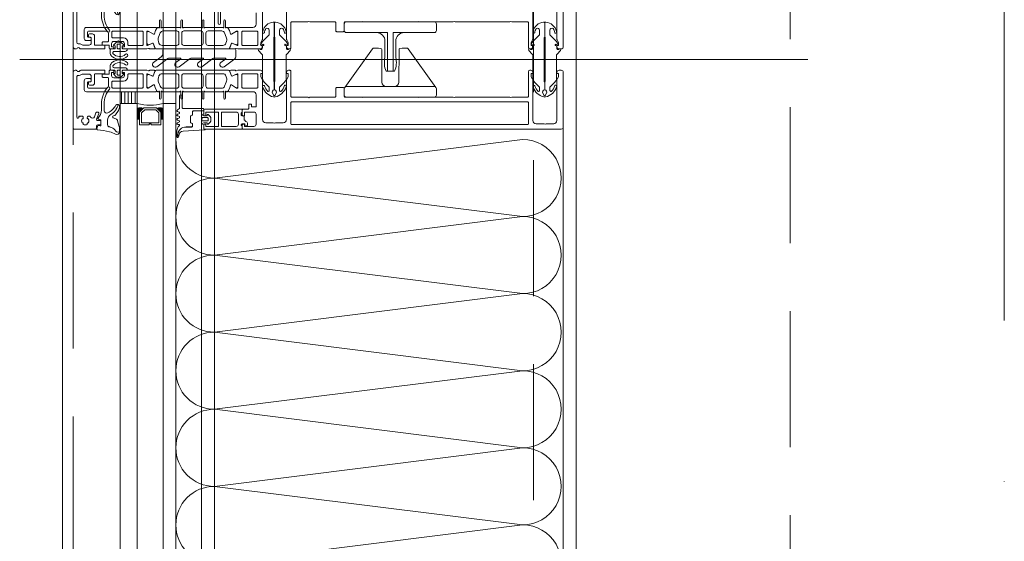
# Model space of a CAD drawing. Header units: millimetres. Extents: x 213386 to 459888, y 74252 to 208052.
# Tile 77 of 256: x 373017 to 373477, y 154932 to 155176. Entities that reach past the tile are written whole.
import ezdxf

# ---------------------------------------------------------------- set-up
doc = ezdxf.new("R2010")
doc.units = ezdxf.units.MM
doc.linetypes.add('CK_Čerchovaná 50', pattern=[6, 3, -1.5, 0, -1.5])
doc.linetypes.add('ČÁRKOVANÁ', pattern=[19.05, 12.7, -6.35])
doc.layers.add('FASÁDA DETAILNÍ', color=255, linetype='Continuous', lineweight=0)
doc.layers.add('TENKA', color=255, linetype='Continuous', lineweight=0)

# ---------------------------------------------------------------- blocks, each defined once
blk = doc.blocks.new('244748_a')
blk.add_lwpolyline([(8.32, -1.69, 0.082248), (6.34, -0.9, -1.09695), (6.94, -0.1, -0.315353), (11.26, -5.15, -0.480529), (10.87, -5.64), (4.27, -5.64), (4.08, -5.45), (-16.53, -5.45), (-16.72, -5.64), (-20.43, -5.64, 0.574019), (-21.93, -4.78), (-22.99, -5.4, 0.524827), (-22.99, -5.9), (-21.93, -6.52, 0.574021), (-20.43, -5.66), (-16.72, -5.66), (-16.53, -5.85), (4.08, -5.85), (4.27, -5.66), (10.87, -5.66, -0.480529), (11.26, -6.15, -0.326229), (6.88, -11.09, -1.09695), (6.28, -10.3, 0.081457), (8.32, -9.61, 0.599203), (7.48, -8.05), (5.52, -8.05, 0.198965), (5.17, -8.2), (2.22, -11.15), (0.93, -12.01, -0.738038), (0.51, -11.62), (0.87, -11, 1), (0.35, -10.7), (0, -11.3), (-0.98, -11.3, 0.619205), (-1.45, -12.06), (-1.28, -12.43, -0.808139), (-2.04, -13.04), (-3.63, -11.44, 0.198906), (-4.34, -11.15), (-14.99, -11.15, -0.198936), (-16.76, -10.42), (-18.98, -8.2, 0.198942), (-19.33, -8.05), (-20.67, -8.05, 0.500217), (-21.09, -8.73, 0.122037), (-18.5, -10.27, -1.093735), (-19.1, -11.07, -0.240768), (-23.7, -6.07, -0.106226), (-23.7, -5.23, -0.256232), (-19, -0.13, -1.093735), (-18.4, -0.92, 0.116856), (-21.09, -2.57, 0.500217), (-20.67, -3.25), (-19.33, -3.25, 0.198942), (-18.98, -3.1), (-16.75, -0.88, -0.198936), (-14.99, -0.15), (-4.34, -0.15, 0.198907), (-3.63, 0.14), (-2.04, 1.74, -0.808139), (-1.28, 1.13), (-1.45, 0.76, 0.619205), (-0.98, 0), (0, 0), (0.35, -0.6, 1), (0.87, -0.3), (0.51, 0.32, -0.738038), (0.93, 0.71), (2.22, -0.15), (5.17, -3.1, 0.198965), (5.52, -3.25), (7.48, -3.25, 0.599203)], format="xyb", close=True)
blk = doc.blocks.new('236134_0100_s_v')
for points in [[(22.8, -23), (22.8, -5), (42, -5, 0.414214), (43, -4), (43, -1, 0.414214), (42, 0), (1, 0, 0.414214), (0, -1), (0, -4, 0.414214), (1, -5), (20.2, -5), (20.2, -23)], [(15, -5, -0.414214), (19, -9), (19, -16.57, 0.165764), (19.53, -23), (23.47, -23, 0.165764), (24, -16.57), (24, -9, -0.414214), (28, -5)]]:
    blk.add_lwpolyline(points, format="xyb")
blk = doc.blocks.new('236134_0200_s_v')
for points in [[(19.58, 5, -0.41166), (17.58, 6.98), (17.45, 22.25, 0.344217), (17.07, 22.73), (16, 23), (14, 23, 0.240828), (13.19, 22.59), (0.19, 4.59)], [(23.42, 5, 0.41166), (25.42, 6.98), (25.55, 22.25, -0.344217), (25.93, 22.73), (27, 23), (29, 23, -0.240828), (29.81, 22.59), (42.81, 4.59)]]:
    blk.add_lwpolyline(points, format="xyb")
blk.add_lwpolyline([(42, 5), (1, 5, 0.414214), (0, 4), (0, 1, 0.414214), (1, 0), (42, 0, 0.414214), (43, 1), (43, 4, 0.414214)], format="xyb", close=True)
blk = doc.blocks.new('284336')
for points in [[(-0.7, -9.6), (-10, -9.6, 0.414511), (-10.51, -10.11), (-10.51, -15.51, -1), (-11.69, -15.51), (-11.69, -9.6), (-12.69, -8.95, -0.668884), (-12.6, -8.23), (-11.99, -8.01, 0.766384), (-11.99, -7.21), (-12.6, -6.99, -0.76831), (-12.6, -6.23), (-11.99, -6.01, 0.766384), (-11.99, -5.21), (-12.6, -4.99, -0.76831), (-12.6, -4.23), (-11.99, -4.01, 0.766384), (-11.99, -3.21), (-12.6, -2.99, -0.877523), (-12.5, -2.22), (-12.1, -2.22, 0.698129), (-11.83, -1.5, -0.220231), (-12.89, 0.78), (-12.89, 3.45, -0.157143), (-12.82, 3.68), (-12.69, 3.42, -0.067482), (-12.48, 2.53, 0.393136), (-8.66, -1.02), (-6.1, -1.02, -0.414214), (-5.61, -1.51), (-5.61, -2.22, -0.267949), (-5.85, -2.65), (-6.35, -2.93, 0.267949), (-6.61, -3.38), (-6.61, -5.84, 0.267949), (-6.35, -6.29), (-5.85, -6.57, -0.267949), (-5.61, -7), (-5.61, -8.11, 0.414215), (-5.1, -8.62), (-0.41, -8.62), (-0.41, -9.31, -0.414212), (-0.7, -9.6)], [(-0.41, 0), (-0.41, -2, 0.990243), (-0.4, -3.02), (0.9, -3.02, 0.414214), (1.21, -2.71), (1.21, -2.61, -0.668123), (1.71, -2.4), (2.75, -3.45, -0.199004), (2.89, -3.79), (2.89, -5.43, -0.199038), (2.75, -5.77), (1.71, -6.82, -0.668191), (1.21, -6.61), (1.21, -6.51, 0.414214), (0.9, -6.2), (-0.4, -6.2, 0.990269), (-0.41, -7.22), (-0.41, -8.6), (-5.1, -8.6, -0.414215), (-5.59, -8.11), (-5.59, -7, 0.267949), (-5.84, -6.56), (-6.34, -6.27, -0.267949), (-6.59, -5.84), (-6.59, -3.38, -0.267949), (-6.34, -2.95), (-5.84, -2.66, 0.267949), (-5.59, -2.22), (-5.59, -1.51, 0.414214), (-6.1, -1), (-8.66, -1, -0.393156), (-12.46, 2.53, 0.067572), (-12.67, 3.43), (-12.8, 3.7, -0.637545), (-12.12, 3.53), (-11.92, 2.53, 0.344315), (-10.06, 0.91), (0, 0.38, -0.406913), (0.39, 0), (-0.41, 0)], [(1.7, -4.31, 0.414235), (1.2, -3.81), (-0.7, -3.81, 0.414214), (-1.2, -4.31), (-1.2, -4.91, 0.414214), (-0.7, -5.41), (1.2, -5.41, 0.414235), (1.7, -4.91), (1.7, -4.31)]]:
    blk.add_lwpolyline(points, format="xyb", close=True)
blk = doc.blocks.new('nesystémový nástavec 18')
for p, q in [((-17.5, 9.3), (-15.36, 9.3)), ((-15.36, 9.3), (0, 9.3)), ((0, 9.3), (0, 7.8)), ((-18, 6.8), (-18, 8.8)), ((-17, 6.3), (-17.5, 6.3)), ((-11, 8), (-17, 8)), ((-17, 8), (-17, 6.3)), ((-11, 1.3), (-11, 8)), ((-2.8, 8), (-9.7, 8)), ((-9.7, 1.3), (-9.7, 8)), ((-1.8, 2.3), (-1.8, 7)), ((-0.5, 7.3), (-0.5, 6.8)), ((0, 6.3), (0.55, 6.3)), ((0.55, 6.3), (0.95, 5.9)), ((0.95, 5.9), (0.95, 4.8)), ((0.95, 4.8), (0.95, 4.14)), ((-18, 0.5), (-18, 1.8)), ((-17.5, 2.3), (-17, 2.3)), ((-1.8, 0), (-17.5, 0)), ((-17, 2.3), (-17, 1.3)), ((-17, 1.3), (-11, 1.3)), ((-9.7, 1.3), (-2.8, 1.3)), ((0, 0), (-1.8, 0)), ((-0.4, 2.23), (-0.5, 2.04)), ((-0.5, 2.04), (-0.5, 2)), ((1.2, 2.44), (0, 2.44)), ((0, 1.5), (0, 0)), ((0.95, 4.14), (1.2, 4.14)), ((1.2, 1.85), (1.2, 2.44)), ((1.4, 3.94), (1.4, 3.84)), ((1.6, 3.64), (1.6, 3.64)), ((1.8, 1.37), (1.7, 1.35)), ((2.25, 1.63), (1.8, 1.37)), ((2.4, 2.84), (2.4, 1.89))]:
    blk.add_line(p, q)
for centre, radius, start, end in [((-17.5, 8.8), 0.5, 90, 180), ((-15.36, 9.8), 0.5, 270, 270.084), ((-17.5, 6.8), 0.5, 180.0012, 269.9988), ((-2.8, 7), 1, 0, 90), ((0, 7.3), 0.5, 89.9955, 180.0071), ((0, 6.8), 0.5, 179.9949, 270.006), ((0.75, 4.8), 0.2, 359.9656, 0.0344), ((-17.5, 1.8), 0.5, 89.999, 180.0002), ((-17.5, 0.5), 0.5, 180, 270), ((-2.8, 2.3), 1, 270, 0), ((0, 2), 0.5, 179.9716, 270.0327), ((0, 1.94), 0.5, 89.9975, 144.0007), ((1.2, 3.94), 0.2, 359.9707, 90.0249), ((1.7, 1.85), 0.5, 179.9991, 270), ((1.6, 3.84), 0.2, 179.9737, 270.035), ((1.6, 2.84), 0.8, 0.0065, 89.9919), ((2.1, 1.89), 0.3, 299.9815, 0.0183)]:
    blk.add_arc(centre, radius, start, end)
blk = doc.blocks.new('433270')
blk.add_lwpolyline([(1, 0, 0.414364), (0, -1), (0, -1.4, 0.255924), (0.23, -1.83, -0.547723), (0.23, -3.17, 0.255924), (0, -3.6), (0, -14.6, 0.414214), (0.3, -14.9), (1.2, -14.9, 0.414214), (1.7, -14.4), (1.7, -10.3, -0.414214), (2, -10), (6, -10, 0.414248), (7, -9), (7, -7.7, 0.414179), (6.5, -7.2), (5.7, -7.2, 0.414232), (5.4, -7.5), (5.4, -8.2, -0.414198), (5.1, -8.5), (2.8, -8.5, -0.414204), (1.8, -7.5), (1.8, -4.49, -0.147432), (1.97, -3.94, 0.147461), (2.4, -2.5), (2.4, -2.3, -0.414214), (2.9, -1.8), (21.87, -1.8, -0.668178), (22.22, -2.65), (22.16, -2.72, 1), (21.59, -3.29), (21.52, -3.35, 0.198912), (21.38, -3.71), (21.38, -4.05, 0.414214), (22.08, -4.75), (22.38, -4.75, 0.576988), (22.64, -4.3, -0.311246), (24.56, -4.3, 0.576988), (24.82, -4.75), (25.3, -4.75, -0.260065), (25.3, -6.65), (24.82, -6.65, 0.576988), (24.56, -7.1, -0.311246), (22.64, -7.1, 0.576988), (22.38, -6.65), (22.08, -6.65, 0.414214), (21.38, -7.35), (21.38, -7.61, 0.267949), (21.63, -8.04), (21.89, -8.2, -0.637047), (21.73, -10), (19.83, -10.7, 0.315299), (19.5, -11.17), (19.5, -11.49, 0.520567), (20.17, -11.96), (22.83, -10.99, -0.520567), (23.5, -11.46), (23.5, -12.5, 0.414062), (24, -13), (25, -13, 0.414186), (25.5, -12.5), (25.5, -11.5, -0.414182), (26, -11), (27, -11, 0.414214), (27.5, -10.5), (27.5, -0.5, 0.414214), (27, 0), (1, 0)], format="xyb", close=True)
blk = doc.blocks.new('284325')
for points in [[(0.84, -5.23, -0.560316), (0.94, -4.73), (1.94, -4.36, 0.3153), (2.14, -4.08), (2.14, -1.89, 0.451558), (1.8, -1.59), (0.9, -1.7, -0.399586), (0.57, -1.46), (0.3, -0.07, -0.415977), (0.53, 0.29, 0.024107), (6.15, 1.24, 0.076636), (8.99, 2.34, -0.577615), (10.79, 1.3), (10.02, 1.37, 0.283171), (9.08, 0.9, -0.168429), (7.07, -0.74), (5.9, -1.16, 0.315302), (5.24, -2.1), (5.24, -4.21, 0.269719), (6.76, -6.82, -0.194797), (10.18, -11.53, -0.342663), (9.17, -11.17, 0.119207), (5.43, -7.59, 0.578571), (3.63, -8.62), (3.63, -11.77, 0.176415), (6.16, -18.72, -1), (5.24, -19.49, -0.176415), (2.43, -11.77), (2.43, -8.89, 0.208286), (0.84, -5.23)], [(8.95, -6.65), (10.32, -8.78, -0.134555), (10.79, -10.63, -0.339795), (10.19, -11.53, 0.194788), (6.76, -6.81, -0.269736), (5.25, -4.21), (5.25, -2.1, -0.315302), (5.9, -1.17), (7.07, -0.74, 0.168429), (9.09, 0.89, -0.283167), (10.01, 1.36), (10.79, 1.29), (10.79, -0.74, -0.070852), (10.71, -1.3), (9.95, -3.93, -0.241839), (9.08, -4.83), (7.93, -5.22, 0.836024), (8.08, -6.19), (8.11, -6.19, -0.255349), (8.95, -6.65)]]:
    blk.add_lwpolyline(points, format="xyb", close=True)
blk = doc.blocks.new('*U4004')
for points in [[(0, 0, 0.414243), (0.1, 0.1), (0, 0.9, -1.0001), (0.2, 0.9), (0.1, 0.1, 0.414228), (0.2, 0, 0.414228)], [(0.2, 0, 0.414243), (0.3, 0.1), (0.2, 0.9, -1.0001), (0.4, 0.9), (0.3, 0.1, 0.414228), (0.4, 0, 0.414228)], [(0.4, 0, 0.414243), (0.5, 0.1), (0.4, 0.9, -1.0001), (0.6, 0.9), (0.5, 0.1, 0.414228), (0.6, 0, 0.414228)], [(0.6, 0, 0.414243), (0.7, 0.1), (0.6, 0.9, -1.0001), (0.8, 0.9), (0.7, 0.1, 0.414228), (0.8, 0, 0.414228)], [(0.8, 0, 0.414243), (0.9, 0.1), (0.8, 0.9, -1.0001), (1, 0.9), (0.9, 0.1, 0.414228), (1, 0, 0.414228)], [(1, 0, 0.414243), (1.1, 0.1), (1, 0.9, -1.0001), (1.2, 0.9), (1.1, 0.1, 0.414228), (1.2, 0, 0.414228)], [(1.2, 0, 0.414243), (1.3, 0.1), (1.2, 0.9, -1.0001), (1.4, 0.9), (1.3, 0.1, 0.414228), (1.4, 0, 0.414228)], [(1.4, 0, 0.414243), (1.5, 0.1), (1.4, 0.9, -1.0001), (1.6, 0.9), (1.5, 0.1, 0.414228), (1.6, 0, 0.414228)], [(1.6, 0, 0.414243), (1.7, 0.1), (1.6, 0.9, -1.0001), (1.8, 0.9), (1.7, 0.1, 0.414228), (1.8, 0, 0.414228)], [(1.8, 0, 0.414243), (1.9, 0.1), (1.8001, 0.9, -1.0001), (2, 0.9), (1.9001, 0.1, 0.414228), (2, 0, 0.414228)]]:
    blk.add_lwpolyline(points, format="xyb")
blk = doc.blocks.new('288126')
for points in [[(-16.5, 0), (16.5, 0)], [(-21.36, -6.34), (-17.8, -3.69)], [(-14.71, -4.5), (-19.87, -8.34)], [(-17, -2.08), (-17, -0.5)], [(-8.83, -4.3), (-14.11, -4.3)], [(-4.31, -4.5), (-9.47, -8.34)], [(1.81, -4.3), (-3.71, -4.3)], [(6.33, -4.5), (1.14, -8.37)], [(12.21, -4.3), (6.93, -4.3)], [(17, -0.5), (17, -3.8)], [(-10.96, -6.34), (-8.71, -4.66)], [(-0.35, -6.36), (1.93, -4.66)], [(10.05, -6.36), (12.33, -4.66)], [(16.6, -4.6), (11.54, -8.37)]]:
    blk.add_lwpolyline(points)
for centre, radius, start, end in [((16.5, -0.5), 0.5, 0, 90), ((-16.5, -0.5), 0.5, 90, 180), ((16, -3.8), 1, 306.7059, 0), ((-20.61, -7.34), 1.25, 126.7059, 306.7059), ((-10.21, -7.34), 1.25, 126.7059, 306.7059), ((0.4, -7.37), 1.25, 126.7059, 306.7059), ((10.8, -7.37), 1.25, 126.7059, 306.7059)]:
    blk.add_arc(centre, radius, start, end)
at = {"extrusion": (0, 0, -1)}
for centre, radius, start, end in [((19, -2.08), 2, 180, 233.2941), ((14.11, -5.3), 1, 53.2941, 90), ((8.83, -4.5), 0.2, 90, 233.2941), ((3.71, -5.3), 1, 53.2941, 90), ((-1.81, -4.5), 0.2, 90, 233.2941), ((-6.93, -5.3), 1, 53.2941, 90), ((-12.21, -4.5), 0.2, 90, 233.2941)]:
    blk.add_arc(centre, radius, start, end, dxfattribs=at)
blk = doc.blocks.new('246426')
for points in [[(-1.84, 0.64), (-2.86, -0.38, 0.198926), (-3.15, -1.09), (-3.15, -2.31, 0.198926), (-2.86, -3.02), (-1.84, -4.04, 0.637051), (-1.5, -3.92), (-1.45, -3.4), (-0.3, -3.4, -0.41484), (0, -3.7), (0, -5.19, 0.414232), (0.5, -5.69), (2.14, -5.69, 0.071862), (2.2, -5.68, 0.157876), (3.73, -4.64, 0.360336), (3.48, 2.39, 0.964062), (2.54, 1.48, -0.403385), (2.25, -4.34, -0.190964), (2.11, -4.39), (1.7, -4.39, -0.414214), (1.2, -3.89), (1.2, 1.31, 0.414201), (0.2, 2.31), (0, 2.31), (0, 0.3, -0.414214), (-0.3, 0), (-1.45, 0), (-1.5, 0.52, 0.637051), (-1.84, 0.64)], [(-2.25, -1.4, -0.414214), (-1.85, -1), (-0.4, -1, -0.414214), (0, -1.4), (0, -2, -0.414214), (-0.4, -2.4), (-1.85, -2.4, -0.414214), (-2.25, -2), (-2.25, -1.4)]]:
    blk.add_lwpolyline(points, format="xyb", close=True)

msp = doc.modelspace()

# ---------------------------------------------------------------- hatches: boundary and pattern name
at = {"layer": 'FASÁDA DETAILNÍ'}
h = msp.add_hatch(dxfattribs=at)
h.set_pattern_fill('ANSI31', color=256, scale=0.5, angle=585)
h.set_pattern_definition([(270, (440451.9952, 144822.2332), (1.5875, -8e-16), [])])
h.paths.add_polyline_path([(373071.638, 155136.654), (373071.638, 155142.154), (373063.638, 155142.154), (373063.638, 155136.654)])

# ---------------------------------------------------------------- linework, layer by layer
for p, q in [((373036.638, 145492.154), (373036.638, 169172.154)), ((373063.638, 145492.154), (373063.638, 169172.154)), ((373071.638, 169172.154), (373071.638, 145492.154)), ((373083.638, 145492.154), (373083.638, 169172.154)), ((373089.638, 169172.154), (373089.638, 145492.154)), ((373101.638, 145492.154), (373101.638, 169172.154)), ((373107.638, 169172.154), (373107.638, 145492.154)), ((373276.638, 145732.154), (373276.638, 168932.154)), ((373016.692, 155157.154), (373384.93, 155157.154)), ((373063.638, 154727.655), (373063.638, 155136.654)), ((373063.638, 155136.654), (373071.638, 155136.654)), ((373071.638, 155136.654), (373071.638, 154727.655)), ((373083.638, 154727.655), (373083.638, 155136.654)), ((373089.638, 155136.654), (373083.638, 155136.654)), ((373089.638, 155136.654), (373089.638, 154727.655))]:
    msp.add_line(p, q, dxfattribs=at)
at = {"layer": 'FASÁDA DETAILNÍ', "linetype": 'ČÁRKOVANÁ', "ltscale": 5}
for p, q in [((373041.638, 145497.154), (373041.638, 169167.154)), ((373256.638, 145712.154), (373256.638, 168952.154)), ((373376.638, 145832.154), (373376.638, 168832.154))]:
    msp.add_line(p, q, dxfattribs=at)
at = {"layer": 'FASÁDA DETAILNÍ'}
for points in [[(373267.638, 155185.663), (373267.638, 155166.808, 0.1169365), (373267.772, 155166.308), (373268.438, 155165.154), (373268.438, 155163.654), (373267.638, 155163.654), (373267.638, 155163.154, 0.4142136), (373268.638, 155162.154), (373269.638, 155162.154, 0.4142136), (373270.638, 155163.154), (373270.638, 155188.654, 0.4142135)], [(373127.138, 155178.955), (373127.138, 155173.656, -0.4141667), (373125.638, 155172.156), (373118.641, 155172.154), (373114.54, 155172.155, 0.5773503), (373114.194, 155171.555), (373114.692, 155170.692), (373115.12, 155169.199, 0.4887011), (373115.559, 155169.023), (373118.025, 155170.454), (373118.446, 155170.454, -0.4325656), (373118.641, 155170.254), (373118.641, 155163.95, -0.5483974), (373118.359, 155163.764), (373115.975, 155164.833, 0.4253361), (373115.708, 155164.725), (373114.892, 155162.702, 0.5315629), (373115.262, 155162.152), (373117.327, 155162.152, 0.2313061), (373117.563, 155162.268, -0.3061853), (373117.883, 155162.372), (373118.641, 155162.154), (373129.144, 155162.154, 0.4142136), (373130.144, 155163.154), (373130.144, 155163.654), (373129.344, 155163.654), (373129.344, 155165.154), (373130.004, 155166.298, 0.1316504), (373130.138, 155166.798), (373130.138, 155185.163, -0.4142136)], [(373141.338, 155185.163), (373141.338, 155166.798, 0.1316504), (373141.472, 155166.298), (373142.133, 155165.154), (373142.133, 155163.654), (373141.333, 155163.654), (373141.333, 155163.154, 0.4142136), (373142.333, 155162.154), (373142.838, 155162.154, 0.4142136), (373143.338, 155162.654), (373143.338, 155174.254, -0.4142136), (373143.838, 155174.754), (373151.238, 155174.754, -0.3999851), (373152.238, 155174.754), (373163.838, 155174.754, -0.4142136), (373164.338, 155174.254), (373164.338, 155170.654, 0.4142136), (373164.838, 155170.154), (373167.838, 155170.154, 0.4142136), (373168.338, 155170.654), (373168.338, 155174.254, -0.4142136), (373168.838, 155174.754), (373176.138, 155174.754, -0.38324), (373177.138, 155174.754), (373202.638, 155174.754, -0.38324), (373203.638, 155174.754), (373219.138, 155174.754, -0.38324), (373220.138, 155174.754), (373245.638, 155174.754, -0.38324), (373246.638, 155174.754), (373253.938, 155174.754, -0.4142136), (373254.438, 155174.254), (373254.438, 155162.654, 0.4142136), (373254.938, 155162.154), (373255.438, 155162.154, 0.4142136), (373256.438, 155163.154), (373256.438, 155163.654), (373255.638, 155163.654), (373255.638, 155165.154), (373256.304, 155166.308, 0.1169365), (373256.438, 155166.808), (373256.438, 155185.663, -0.4142315)]]:
    msp.add_lwpolyline(points, format="xyb", dxfattribs=at)
for points in [[(373076.138, 155162.154), (373065.139, 155162.154, -0.4144257), (373064.638, 155162.654), (373064.638, 155163.148), (373065.638, 155163.148), (373065.638, 155164.648, 0.4142136), (373064.638, 155165.648), (373063.138, 155165.648, 0.3999851), (373062.138, 155165.648), (373060.638, 155165.648, 0.4142136), (373059.638, 155164.648), (373059.638, 155163.154), (373060.638, 155163.154), (373060.638, 155162.654, -0.4144559), (373060.138, 155162.154), (373058.838, 155162.156, -0.4139712), (373058.538, 155162.456), (373058.538, 155163.654, 0.4142136), (373058.238, 155163.954), (373055.238, 155163.954), (373055.238, 155164.954, -0.4142136), (373055.738, 155165.454), (373057.638, 155165.454, 0.4142136), (373058.138, 155165.954), (373058.138, 155169.454, 0.4142056), (373057.138, 155170.454), (373048.838, 155170.455, 0.4142063), (373048.338, 155169.955), (373048.338, 155168.054, 0.414219), (373048.838, 155167.554), (373049.638, 155167.554, -0.4142136), (373050.138, 155167.054), (373050.138, 155166.554, -0.4142136), (373049.638, 155166.054), (373047.838, 155166.054, -0.4142136), (373046.838, 155167.054), (373046.838, 155171.154, -0.4142136), (373047.838, 155172.154), (373076.138, 155172.154), (373080.238, 155172.155, -0.5773503), (373080.585, 155171.555), (373080.086, 155170.692), (373079.659, 155169.199, -0.4887011), (373079.219, 155169.023), (373076.754, 155170.454), (373076.333, 155170.454, 0.4325656), (373076.138, 155170.254), (373076.138, 155163.95, 0.5483974), (373076.42, 155163.764), (373078.804, 155164.833, -0.4253361), (373079.071, 155164.725), (373079.887, 155162.702, -0.5315625), (373079.516, 155162.152), (373077.452, 155162.152, -0.2313061), (373077.216, 155162.268, 0.3061853), (373076.896, 155162.372), (373076.138, 155162.154)], [(373114.299, 155162.154), (373102.388, 155162.154), (373080.477, 155162.154, -0.3058367), (373080.014, 155162.467), (373079.091, 155164.755, 0.4253361), (373078.824, 155164.862), (373077.205, 155164.146, -0.5437525), (373076.148, 155164.83), (373076.148, 155169.734, -0.5781822), (373077.05, 155170.253), (373079.241, 155168.992, 0.4885049), (373079.68, 155169.169), (373080.115, 155170.683), (373080.877, 155172.004, -0.2824777), (373081.153, 155172.154), (373081.598, 155172.154, 1.4470094), (373081.948, 155172.286), (373081.948, 155175.254, -1), (373082.748, 155175.254), (373082.748, 155172.286, 1.4470094), (373083.099, 155172.153), (373091.638, 155172.154, 1.4470094), (373091.988, 155172.286), (373091.988, 155175.254, -1), (373092.788, 155175.254), (373092.788, 155172.286, 1.4470094), (373093.139, 155172.153), (373101.638, 155172.154, 1.4470094), (373101.988, 155172.286), (373101.988, 155175.254, -1), (373102.788, 155175.254), (373102.788, 155172.286, 1.4470094), (373103.139, 155172.153), (373111.678, 155172.154, 1.4470094), (373112.028, 155172.286), (373112.028, 155175.254, -1), (373112.828, 155175.254), (373112.828, 155172.286, 1.4470094), (373113.179, 155172.153), (373113.624, 155172.154, -0.2824777), (373113.9, 155172.004), (373114.662, 155170.683), (373115.096, 155169.169, 0.4885049), (373115.535, 155168.992), (373117.727, 155170.253, -0.5781822), (373118.628, 155169.734), (373118.628, 155164.83, -0.5437525), (373117.572, 155164.146), (373115.953, 155164.862, 0.4253361), (373115.686, 155164.755), (373114.763, 155162.467, -0.3058367), (373114.299, 155162.154)], [(373073.938, 155170.454), (373060.238, 155170.454, 0.4142136), (373059.738, 155169.954), (373059.738, 155167.748, 0.4142136), (373060.238, 155167.248), (373065.208, 155167.248, -0.4111388), (373067.238, 155165.248), (373067.238, 155164.254, 0.4142136), (373067.738, 155163.754), (373073.938, 155163.754, 0.4142136), (373074.438, 155164.254), (373074.438, 155169.954, 0.4142136), (373073.938, 155170.454)], [(373083.188, 155163.753), (373090.088, 155163.753, 0.4142178), (373091.088, 155164.753), (373091.088, 155169.554, 0.4142178), (373090.088, 155170.554), (373083.726, 155170.554, 0.305619), (373082.336, 155169.616), (373081.557, 155167.692, 0.1764286), (373081.485, 155165.64), (373081.761, 155164.79, 0.3249157), (373083.188, 155163.753)], [(373093.388, 155163.753), (373101.388, 155163.753, 0.4142136), (373102.388, 155164.753), (373102.388, 155169.554, 0.4142136), (373101.388, 155170.554), (373093.388, 155170.554, 0.4142136), (373092.388, 155169.554), (373092.388, 155164.753, 0.4142136), (373093.388, 155163.753)], [(373104.688, 155163.753), (373111.589, 155163.753, 0.3249157), (373113.015, 155164.79), (373113.291, 155165.64, 0.1764286), (373113.219, 155167.692), (373112.441, 155169.616, 0.305619), (373111.05, 155170.554), (373104.688, 155170.554, 0.4142178), (373103.688, 155169.554), (373103.688, 155164.753, 0.4142178), (373104.688, 155163.753)], [(373127.938, 155164.255, -0.4142136), (373127.438, 155163.755), (373120.938, 155163.755, -0.4142136), (373120.438, 155164.255), (373120.438, 155169.955, -0.4142136), (373120.938, 155170.455), (373127.438, 155170.455, -0.4142136), (373127.938, 155169.955), (373127.938, 155164.255)], [(373076.138, 155152.154), (373065.139, 155152.154, 0.4144257), (373064.638, 155151.654), (373064.638, 155151.161), (373065.638, 155151.161), (373065.638, 155149.661, -0.4142136), (373064.638, 155148.661), (373063.138, 155148.661, -0.3999851), (373062.138, 155148.661), (373060.638, 155148.661, -0.4142136), (373059.638, 155149.661), (373059.638, 155151.154), (373060.638, 155151.154), (373060.638, 155151.654, 0.4144559), (373060.138, 155152.154), (373058.838, 155152.153, 0.4139712), (373058.538, 155151.853), (373058.538, 155150.655, -0.4142136), (373058.238, 155150.355), (373055.238, 155150.355), (373055.238, 155149.355, 0.4142136), (373055.738, 155148.855), (373057.638, 155148.855, -0.4142136), (373058.138, 155148.355), (373058.138, 155144.855, -0.4142056), (373057.138, 155143.855), (373048.838, 155143.854, -0.4142063), (373048.338, 155144.354), (373048.338, 155146.254, -0.414219), (373048.838, 155146.754), (373049.638, 155146.754, 0.4142136), (373050.138, 155147.254), (373050.138, 155147.754, 0.4142136), (373049.638, 155148.254), (373047.838, 155148.254, 0.4142136), (373046.838, 155147.254), (373046.838, 155143.154, 0.4142136), (373047.838, 155142.154), (373076.138, 155142.154), (373080.238, 155142.154, 0.5773503), (373080.585, 155142.754), (373080.086, 155143.617), (373079.659, 155145.11, 0.4887011), (373079.219, 155145.286), (373076.754, 155143.854), (373076.333, 155143.854, -0.4325656), (373076.138, 155144.054), (373076.138, 155150.359, -0.5483974), (373076.42, 155150.545), (373078.804, 155149.476, 0.4253361), (373079.071, 155149.584), (373079.887, 155151.607, 0.5315625), (373079.516, 155152.157), (373077.452, 155152.157, 0.2313061), (373077.216, 155152.041, -0.3061853), (373076.896, 155151.937), (373076.138, 155152.154)], [(373073.938, 155143.854), (373060.238, 155143.854, -0.4142136), (373059.738, 155144.354), (373059.738, 155146.561, -0.4142136), (373060.238, 155147.061), (373065.208, 155147.061, 0.4111388), (373067.238, 155149.061), (373067.238, 155150.054, -0.4142136), (373067.738, 155150.554), (373073.938, 155150.554, -0.4142136), (373074.438, 155150.054), (373074.438, 155144.354, -0.4142136), (373073.938, 155143.854)], [(373114.299, 155152.154), (373102.388, 155152.155), (373080.477, 155152.154, 0.3058367), (373080.014, 155151.842), (373079.091, 155149.554, -0.4253361), (373078.824, 155149.447), (373077.205, 155150.163, 0.5437525), (373076.148, 155149.479), (373076.148, 155144.574, 0.5781822), (373077.05, 155144.056), (373079.241, 155145.317, -0.4885049), (373079.68, 155145.14), (373080.115, 155143.626), (373080.877, 155142.305, 0.2824777), (373081.153, 155142.155), (373081.598, 155142.155, -1.4470094), (373081.948, 155142.023), (373081.948, 155139.055, 1), (373082.748, 155139.055), (373082.748, 155142.023, -1.4470094), (373083.099, 155142.156), (373091.638, 155142.155, -1.4470094), (373091.988, 155142.023), (373091.988, 155139.055, 1), (373092.788, 155139.055), (373092.788, 155142.023, -1.4470094), (373093.139, 155142.156), (373101.638, 155142.155, -1.4470094), (373101.988, 155142.023), (373101.988, 155139.055, 1), (373102.788, 155139.055), (373102.788, 155142.023, -1.4470094), (373103.139, 155142.156), (373111.678, 155142.155, -1.4470094), (373112.028, 155142.023), (373112.028, 155139.055, 1), (373112.828, 155139.055), (373112.828, 155142.023, -1.4470094), (373113.179, 155142.156), (373113.624, 155142.155, 0.2824777), (373113.9, 155142.305), (373114.662, 155143.626), (373115.096, 155145.14, -0.4885049), (373115.535, 155145.317), (373117.727, 155144.056, 0.5781822), (373118.628, 155144.574), (373118.628, 155149.479, 0.5437525), (373117.572, 155150.163), (373115.953, 155149.447, -0.4253361), (373115.686, 155149.554), (373114.763, 155151.842, 0.3058367), (373114.299, 155152.154)], [(373083.188, 155150.555), (373090.088, 155150.556, -0.4142178), (373091.088, 155149.556), (373091.088, 155144.755, -0.4142178), (373090.088, 155143.755), (373083.726, 155143.755, -0.305619), (373082.336, 155144.693), (373081.557, 155146.617, -0.1764286), (373081.485, 155148.669), (373081.761, 155149.519, -0.3249157), (373083.188, 155150.555)], [(373093.388, 155150.555), (373101.388, 155150.555, -0.4142136), (373102.388, 155149.555), (373102.388, 155144.755, -0.4142136), (373101.388, 155143.755), (373093.388, 155143.755, -0.4142136), (373092.388, 155144.755), (373092.388, 155149.555, -0.4142136), (373093.388, 155150.555)], [(373104.688, 155150.556), (373111.589, 155150.555, -0.3249157), (373113.015, 155149.519), (373113.291, 155148.669, -0.1764286), (373113.219, 155146.617), (373112.441, 155144.693, -0.305619), (373111.05, 155143.755), (373104.688, 155143.755, -0.4142178), (373103.688, 155144.755), (373103.688, 155149.556, -0.4142178), (373104.688, 155150.556)], [(373269.638, 155124.654), (373121.138, 155124.654, -0.4142136), (373120.638, 155125.154), (373120.638, 155126.454, -0.4142197), (373121.138, 155126.954), (373121.638, 155126.954), (373121.638, 155125.954), (373126.138, 155125.954, 0.4142136), (373127.138, 155126.954), (373127.138, 155131.654, 0.4142136), (373126.138, 155132.654), (373121.638, 155132.654), (373121.638, 155130.954), (373121.138, 155130.954, -0.4142012), (373120.638, 155131.454), (373120.638, 155133.454, -0.4142136), (373121.138, 155133.954), (373123.282, 155133.954, 0.4142136), (373123.782, 155134.454), (373123.782, 155136.254), (373125.033, 155136.254), (373125.033, 155135.054), (373126.838, 155135.054, 0.4142136), (373127.138, 155135.354), (373127.138, 155140.653, 0.4141667), (373125.638, 155142.153), (373118.641, 155142.154), (373114.54, 155142.154, -0.5773503), (373114.194, 155142.754), (373114.692, 155143.617), (373115.12, 155145.11, -0.4887011), (373115.559, 155145.286), (373118.025, 155143.854), (373118.446, 155143.854, 0.4325656), (373118.641, 155144.054), (373118.641, 155150.359, 0.5483974), (373118.359, 155150.545), (373115.975, 155149.476, -0.4253361), (373115.708, 155149.584), (373114.892, 155151.607, -0.5315629), (373115.262, 155152.157), (373117.327, 155152.157, -0.2313061), (373117.563, 155152.041, 0.3061853), (373117.883, 155151.937), (373118.641, 155152.154), (373129.144, 155152.154, -0.4142136), (373130.144, 155151.154), (373130.144, 155150.654), (373129.344, 155150.654), (373129.344, 155149.154), (373130.004, 155148.011, -0.1316504), (373130.138, 155147.511), (373130.138, 155129.146, 0.4142136), (373131.638, 155127.646), (373135.139, 155127.646, 0.3999851), (373136.139, 155127.646), (373139.838, 155127.646, 0.4142136), (373141.338, 155129.146), (373141.338, 155147.511, -0.1316504), (373141.472, 155148.011), (373142.133, 155149.154), (373142.133, 155150.654), (373141.333, 155150.654), (373141.333, 155151.154, -0.4142136), (373142.333, 155152.154), (373142.838, 155152.154, -0.4142136), (373143.338, 155151.654), (373143.338, 155140.054, 0.4142136), (373143.838, 155139.554), (373151.238, 155139.554, 0.3999851), (373152.238, 155139.554), (373163.838, 155139.554, 0.4142136), (373164.338, 155140.054), (373164.338, 155143.654, -0.4142136), (373164.838, 155144.154), (373167.838, 155144.154, -0.4142136), (373168.338, 155143.654), (373168.338, 155140.054, 0.4142136), (373168.838, 155139.554), (373176.138, 155139.554, 0.38324), (373177.138, 155139.554), (373202.638, 155139.554, 0.38324), (373203.638, 155139.554), (373219.138, 155139.554, 0.38324), (373220.138, 155139.554), (373245.638, 155139.554, 0.38324), (373246.638, 155139.554), (373253.938, 155139.554, 0.4142136), (373254.438, 155140.054), (373254.438, 155151.654, -0.4142136), (373254.938, 155152.154), (373255.438, 155152.154, -0.4142136), (373256.438, 155151.154), (373256.438, 155150.654), (373255.638, 155150.654), (373255.638, 155149.154), (373256.304, 155148.001, -0.1169365), (373256.438, 155147.501), (373256.438, 155128.646, 0.4142315), (373257.938, 155127.146), (373261.648, 155127.146, 0.3999851), (373262.648, 155127.146), (373266.138, 155127.146, 0.4142315), (373267.638, 155128.646), (373267.638, 155147.501, -0.1169365), (373267.772, 155148.001), (373268.438, 155149.154), (373268.438, 155150.654), (373267.638, 155150.654), (373267.638, 155151.154, -0.4142136), (373268.638, 155152.154), (373269.638, 155152.154, -0.4142136), (373270.638, 155151.154), (373270.638, 155125.654, -0.4142135), (373269.638, 155124.654)], [(373127.938, 155150.054, 0.4142136), (373127.438, 155150.554), (373120.938, 155150.554, 0.4142136), (373120.438, 155150.054), (373120.438, 155144.354, 0.4142136), (373120.938, 155143.854), (373127.438, 155143.854, 0.4142136), (373127.938, 155144.354), (373127.938, 155150.054)], [(373143.838, 155126.754), (373253.938, 155126.754, 0.4142136), (373254.438, 155127.254), (373254.438, 155136.954, 0.4142136), (373253.938, 155137.454), (373143.838, 155137.454, 0.4142136), (373143.338, 155136.954), (373143.338, 155127.254, 0.4142136), (373143.838, 155126.754)]]:
    msp.add_lwpolyline(points, format="xyb", close=True, dxfattribs=at)
for points in [[(373063.638, 155136.654), (373063.638, 155142.154), (373071.638, 155142.154), (373071.638, 155136.654)], [(373082.638, 155126.654), (373082.638, 155132.654), (373080.638, 155134.654), (373074.638, 155134.654), (373072.638, 155132.654), (373072.638, 155126.654), (373077.138, 155126.654), (373077.138, 155127.154), (373078.138, 155127.154), (373078.138, 155126.654)], [(373073.638, 155127.654), (373081.638, 155127.654), (373081.638, 155132.24), (373080.224, 155133.654), (373075.191, 155133.654), (373073.638, 155132.24)], [(373270.638, 154738.654), (373270.638, 155125.654)]]:
    msp.add_lwpolyline(points, close=True, dxfattribs=at)
for centre, radius, start, end in [((373077.638, 155158.546), 22.699, 254.67278, 285.32722), ((373072.99, 155131.104), 3.546, 67.29382, 112.40905), ((373072.876, 155131.47), 2.897, 65.30667, 115.29515), ((373072.708, 155131.819), 2.248, 61.52734, 118.40281), ((373072.563, 155132.063), 1.712, 57.29495, 122.68565), ((373072.424, 155132.224), 1.263, 51.96563, 128.49956), ((373072.276, 155132.314), 0.879, 43.99491, 136.49644), ((373072.138, 155132.302), 0.596, 33.03656, 146.96344), ((373072.138, 155132.009), 0.596, 33.03656, 146.96344), ((373072.138, 155131.717), 0.596, 33.03656, 146.96344), ((373072.138, 155131.424), 0.596, 33.03656, 146.96344), ((373072.138, 155131.132), 0.596, 33.03656, 146.96344), ((373072.138, 155130.839), 0.596, 33.03656, 146.96344), ((373072.138, 155130.547), 0.596, 33.03656, 146.96344), ((373072.138, 155130.254), 0.596, 33.03656, 146.96344), ((373072.138, 155129.962), 0.596, 33.03656, 146.96344), ((373082.287, 155131.104), 3.546, 67.59095, 112.70618), ((373082.401, 155131.47), 2.897, 64.70485, 114.69333), ((373082.569, 155131.819), 2.248, 61.59719, 118.47266), ((373082.714, 155132.063), 1.712, 57.31435, 122.70505), ((373082.852, 155132.224), 1.263, 51.50044, 128.03437), ((373083, 155132.314), 0.879, 43.50356, 136.00509), ((373083.138, 155132.302), 0.596, 33.03656, 146.96344), ((373083.138, 155132.009), 0.596, 33.03656, 146.96344), ((373083.138, 155131.717), 0.596, 33.03656, 146.96344), ((373083.138, 155131.424), 0.596, 33.03656, 146.96344), ((373083.138, 155131.132), 0.596, 33.03656, 146.96344), ((373083.138, 155130.839), 0.596, 33.03656, 146.96344), ((373083.138, 155130.547), 0.596, 33.03656, 146.96344), ((373083.138, 155130.254), 0.596, 33.03656, 146.96344), ((373083.138, 155129.962), 0.596, 33.03656, 146.96344), ((373072.138, 155129.669), 0.596, 33.03656, 146.96344), ((373072.138, 155129.377), 0.596, 33.03656, 146.96344), ((373072.138, 155129.084), 0.596, 33.03656, 146.96344), ((373072.138, 155128.792), 0.596, 33.03656, 146.96344), ((373083.138, 155129.669), 0.596, 33.03656, 146.96344), ((373083.138, 155129.377), 0.596, 33.03656, 146.96344), ((373083.138, 155129.084), 0.596, 33.03656, 146.96344), ((373083.138, 155128.792), 0.596, 33.03656, 146.96344)]:
    msp.add_arc(centre, radius, start, end, dxfattribs=at)
at = {"layer": 'TENKA', "linetype": 'CK_Čerchovaná 50', "ltscale": 50}
msp.add_line((373476.638, 145732.154), (373476.638, 168932.154), dxfattribs=at)

# ---------------------------------------------------------------- block references
at = {"layer": 'FASÁDA DETAILNÍ'}
for name, p in [('284325', (373052.498, 155189.654)), ('284336', (373121.048, 155189.654)), ('236134_0100_s_v', (373168.338, 155174.754)), ('288126', (373100.628, 155162.154)), ('236134_0200_s_v', (373168.338, 155139.554)), ('nesystémový nástavec 18', (373120.638, 155124.654))]:
    msp.add_blockref(name, p, dxfattribs=at)
for name, p, rotation in [('433270', (373041.638, 155162.154), 90), ('246426', (373064.638, 155162.15), 270)]:
    msp.add_blockref(name, p, dxfattribs=dict(at, rotation=rotation))
at = {"layer": 'FASÁDA DETAILNÍ', "xscale": -1}
for name, p, rotation in [('244748_a', (373141.299, 155163.377), 270), ('244748_a', (373267.599, 155163.377), 270), ('246426', (373064.638, 155152.159), 270), ('433270', (373041.638, 155152.155), 90), ('284325', (373052.498, 155124.654), 180), ('284336', (373103.048, 155124.654), 180)]:
    msp.add_blockref(name, p, dxfattribs=dict(at, rotation=rotation))
at = {"layer": 'FASÁDA DETAILNÍ', "xscale": 179.9999932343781, "yscale": 179.9999932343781, "zscale": 179.9999932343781, "rotation": 270}
msp.add_blockref('*U4004', (373089.638, 155119.827), dxfattribs=at)

doc.saveas('drawing.dxf')
